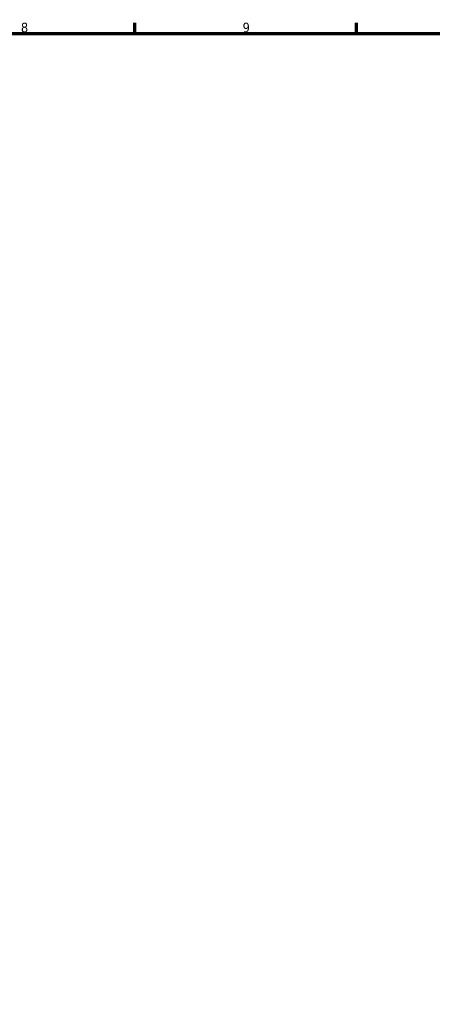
# Model space of a CAD drawing. Header units: millimetres. Extents: x 0 to 926, y 0 to 951.
# Tile 8 of 17: x 524 to 655, y 267 to 578. Entities that reach past the tile are written whole.
import ezdxf

# ---------------------------------------------------------------- set-up
doc = ezdxf.new("R2010")
doc.units = ezdxf.units.MM
doc.layers.add('Border (ANSI)', color=7, linetype='Continuous', lineweight=70)
doc.styles.add('Note Text (ANSI)', font='tahoma.ttf')

# ---------------------------------------------------------------- blocks, each defined once
blk = doc.blocks.new('Borders Default Border')
at = {"layer": 'Border (ANSI)'}
for p, q in [((560.67, 574), (560.67, 577.45)), ((630.75, 574), (630.75, 577.45))]:
    blk.add_line(p, q, dxfattribs=at)
at = {"layer": 'Border (ANSI)', "flags": 128}
blk.add_lwpolyline([(20, 20), (20, 574), (821, 574), (821, 20), (20, 20)], dxfattribs=at)
at = {"layer": 'Border (ANSI)', "char_height": 3.05, "attachment_point": 7, "style": 'Note Text (ANSI)'}
for s, insert in [('8', (524.63, 574.33)), ('9', (594.7, 574.34))]:
    blk.add_mtext(s, dxfattribs=dict(at, insert=insert))

msp = doc.modelspace()

# ---------------------------------------------------------------- block references
msp.add_blockref('Borders Default Border', (0, 0))

doc.saveas('drawing.dxf')
